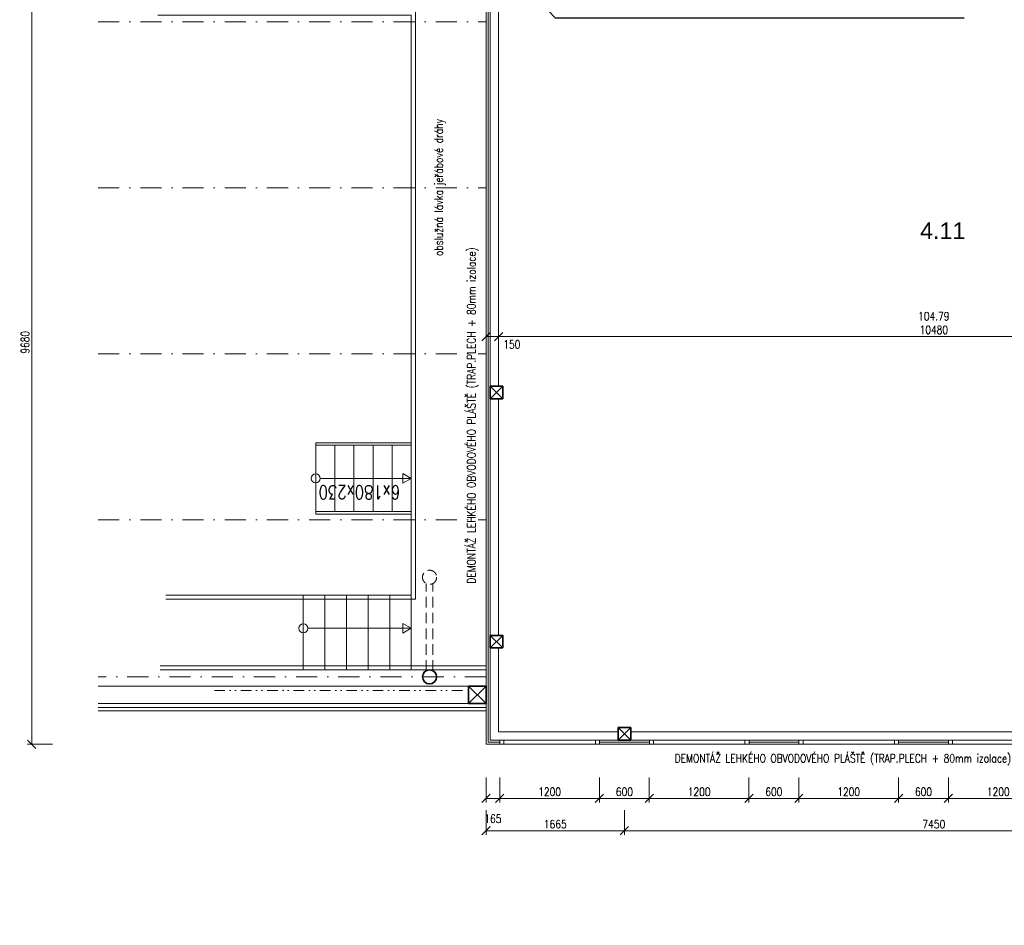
# Model space of a CAD drawing. Header units: millimetres. Extents: x -485339 to 350584, y -1189936 to 0.
# Tile 226 of 256: x -76119 to -64267, y -734139 to -723233. Entities that reach past the tile are written whole.
import ezdxf
from ezdxf import colors
from ezdxf.entities.mleader import LeaderData, LeaderLine
from ezdxf.enums import TextEntityAlignment as Align
from ezdxf.math import Vec2, Vec3

# ---------------------------------------------------------------- set-up
doc = ezdxf.new("R2010")
doc.units = ezdxf.units.MM
doc.header["$LTSCALE"] = 10
for name, pattern in [('DASHDOT', [25.4, 12.7, -6.35, 0, -6.35]), ('DĚLICÍ2', [15.875, 6.35, -3.175, 0, -3.175, 0, -3.175]), ('ČÁRKOVANÁ2', [9.525, 6.35, -3.175])]:
    doc.linetypes.add(name, pattern=pattern)
doc.layers.get('Defpoints').update_dxf_attribs({"color": 201})
for name, color, linetype, lineweight, true_color in [('BOUR_OBV.PLÁŠT', 7, 'Continuous', 18, 0xdba400), ('BOUR_OKNA', 7, 'Continuous', 18, 0xdba400), ('BOURÁNÍ_POPIS', 7, 'Continuous', 18, 0xdba400)]:
    doc.layers.add(name, color=color, linetype=linetype, lineweight=lineweight, true_color=true_color)
for name, color, linetype, lineweight in [('St_kóty', 132, 'Continuous', 18), ('St_lehký obvodový plášť', 152, 'Continuous', 18), ('St_plocha_místnosti', 250, 'Continuous', 18), ('St_popis', 250, 'Continuous', 18), ('St_sloupy_konstrukce haly', 5, 'Continuous', 35), ('St_sloupy_opláštění_půdorys', 25, 'Continuous', 35), ('St_čáry_nad', 250, 'DĚLICÍ2', 18), ('St_čáry_osy', 250, 'DASHDOT', 18), ('St_čáry_plné', 250, 'Continuous', 18), ('St_čáry_pod', 250, 'ČÁRKOVANÁ2', 18)]:
    doc.layers.add(name, color=color, linetype=linetype, lineweight=lineweight)
doc.layers.add('St_plocha_místn', color=140, linetype='Continuous', lineweight=18, plot=False)
doc.styles.add('Andy', font='arial.ttf')
doc.styles.get("Standard").update_dxf_attribs({"font": 'simplex.shx', "width": 0.8})
doc.linetypes.add('ZIGZAG', pattern='A,0.00254,-5.08,[131,ltypeshp.shx,S=5.08,R=0,X=-5.08,Y=0],-10.16,[131,ltypeshp.shx,S=5.08,R=180,X=5.08,Y=0],-5.08', length=20.32254)
doc.dimstyles.new('stavebníM100', dxfattribs={"dimtxt": 165, "dimasz": 170, "dimexe": 150, "dimexo": 100, "dimgap": 30, "dimtad": 1, "dimdec": 0, "dimtxsty": 'Standard', "dimblk": 'OBLIQUE', "dimcen": -2.5, "dimdle": 150, "dimclrd": 256, "dimclre": 256, "dimclrt": 256, "dimadec": 4, "dimazin": 0, "dimtfac": 1, "dimtdec": 0, "dimtmove": 2, "dimatfit": 3, "dimldrblk": 'OBLIQUE', "dimfxl": 400, "dimfxlon": 1, "dimlwd": -1, "dimlwe": -1, "dimarcsym": 0})
doc.dimstyles.new('stavebníM50 vnitřní', dxfattribs={"dimtxt": 100, "dimasz": 100, "dimexe": 50, "dimexo": 100, "dimgap": 30, "dimtad": 1, "dimdec": 0, "dimtxsty": 'Standard', "dimblk": 'OBLIQUE', "dimcen": 2.5, "dimclrd": 256, "dimclre": 256, "dimclrt": 256, "dimadec": 0, "dimazin": 0, "dimtfac": 1, "dimtdec": 0, "dimtmove": 2, "dimatfit": 2, "dimldrblk": 'OBLIQUE', "dimfxl": 250, "dimfxlon": 1, "dimlwd": -1, "dimlwe": -1, "dimarcsym": 0})

# ---------------------------------------------------------------- blocks, each defined once
blk = doc.blocks.new('G$C2A6251B2')
at = {"layer": 'St_lehký obvodový plášť', "color": 0, "ltscale": 2}
for points in [[(0, -50), (1200, -50), (1200, 0), (0, 0)], [(0, -50), (50, -50), (50, 0), (0, 0)], [(1200, -50), (1150, -50), (1150, 0), (1200, 0)]]:
    blk.add_lwpolyline(points, close=True, dxfattribs=at)
blk = doc.blocks.new('G$CBB62DE26')
at = {"layer": 'St_sloupy_opláštění_půdorys', "color": 0, "ltscale": 2}
blk.add_lwpolyline([(-75, -150), (75, -150), (75, 0), (-75, 0)], close=True, dxfattribs=at)
for points in [[(-75, 0), (75, -150)], [(75, 0), (-75, -150)]]:
    blk.add_lwpolyline(points, dxfattribs=at)
blk = doc.blocks.new('G$C0F2906C7')
at = {"layer": 'St_sloupy_opláštění_půdorys', "ltscale": 2}
blk.add_lwpolyline([(-105, -105), (105, -105), (105, 105), (-105, 105)], close=True, dxfattribs=at)
for points in [[(-105, 105), (105, -105)], [(105, 105), (-105, -105)]]:
    blk.add_lwpolyline(points, dxfattribs=at)
blk = doc.blocks.new('_OBLIQUE')
at = {"color": 0, "linetype": 'ByBlock'}
blk.add_line((-0.5, -0.5), (0.5, 0.5), dxfattribs=at)
blk = doc.blocks.new('*D5281')
at = {"layer": 'Defpoints', "color": 0}
for p in [(-64940, -731933), (-63740, -731958), (-64940, -732611)]:
    blk.add_point(p, dxfattribs=at)
at = {"layer": 'St_kóty'}
for p, q in [((-64940, -732361), (-64940, -732661)), ((-63740, -732361), (-63740, -732661)), ((-63740, -732611), (-64940, -732611))]:
    blk.add_line(p, q, dxfattribs=at)
at = {"layer": 'St_kóty', "linetype": 'ByBlock', "xscale": 100, "yscale": 100, "zscale": 100, "rotation": 180}
blk.add_blockref('_OBLIQUE', (-64940, -732611), dxfattribs=at)
at = {"layer": 'St_kóty', "linetype": 'ByBlock', "xscale": 100, "yscale": 100, "zscale": 100}
blk.add_blockref('_OBLIQUE', (-63740, -732611), dxfattribs=at)
at = {"layer": 'St_kóty', "insert": (-64340, -732531), "char_height": 100, "attachment_point": 5}
blk.add_mtext('1200', dxfattribs=at)
blk = doc.blocks.new('*D5282')
at = {"layer": 'Defpoints', "color": 0}
for p in [(-65540, -731933), (-64940, -731933), (-65540, -732611)]:
    blk.add_point(p, dxfattribs=at)
at = {"layer": 'St_kóty'}
for p, q in [((-65540, -732361), (-65540, -732661)), ((-64940, -732361), (-64940, -732661)), ((-64940, -732611), (-65540, -732611))]:
    blk.add_line(p, q, dxfattribs=at)
at = {"layer": 'St_kóty', "linetype": 'ByBlock', "xscale": 100, "yscale": 100, "zscale": 100, "rotation": 180}
blk.add_blockref('_OBLIQUE', (-65540, -732611), dxfattribs=at)
at = {"layer": 'St_kóty', "linetype": 'ByBlock', "xscale": 100, "yscale": 100, "zscale": 100}
blk.add_blockref('_OBLIQUE', (-64940, -732611), dxfattribs=at)
at = {"layer": 'St_kóty', "insert": (-65240, -732531), "char_height": 100, "attachment_point": 5}
blk.add_mtext('600', dxfattribs=at)
blk = doc.blocks.new('*D5283')
at = {"layer": 'Defpoints', "color": 0}
for p in [(-66740, -731933), (-65540, -731933), (-66740, -732611)]:
    blk.add_point(p, dxfattribs=at)
at = {"layer": 'St_kóty'}
for p, q in [((-66740, -732361), (-66740, -732661)), ((-65540, -732361), (-65540, -732661)), ((-65540, -732611), (-66740, -732611))]:
    blk.add_line(p, q, dxfattribs=at)
at = {"layer": 'St_kóty', "linetype": 'ByBlock', "xscale": 100, "yscale": 100, "zscale": 100, "rotation": 180}
blk.add_blockref('_OBLIQUE', (-66740, -732611), dxfattribs=at)
at = {"layer": 'St_kóty', "linetype": 'ByBlock', "xscale": 100, "yscale": 100, "zscale": 100}
blk.add_blockref('_OBLIQUE', (-65540, -732611), dxfattribs=at)
at = {"layer": 'St_kóty', "insert": (-66140, -732531), "char_height": 100, "attachment_point": 5}
blk.add_mtext('1200', dxfattribs=at)
blk = doc.blocks.new('*D5284')
at = {"layer": 'Defpoints', "color": 0}
for p in [(-67340, -731933), (-66740, -731933), (-67340, -732611)]:
    blk.add_point(p, dxfattribs=at)
at = {"layer": 'St_kóty'}
for p, q in [((-67340, -732361), (-67340, -732661)), ((-66740, -732361), (-66740, -732661)), ((-66740, -732611), (-67340, -732611))]:
    blk.add_line(p, q, dxfattribs=at)
at = {"layer": 'St_kóty', "linetype": 'ByBlock', "xscale": 100, "yscale": 100, "zscale": 100, "rotation": 180}
blk.add_blockref('_OBLIQUE', (-67340, -732611), dxfattribs=at)
at = {"layer": 'St_kóty', "linetype": 'ByBlock', "xscale": 100, "yscale": 100, "zscale": 100}
blk.add_blockref('_OBLIQUE', (-66740, -732611), dxfattribs=at)
at = {"layer": 'St_kóty', "insert": (-67040, -732531), "char_height": 100, "attachment_point": 5}
blk.add_mtext('600', dxfattribs=at)
blk = doc.blocks.new('*D5285')
at = {"layer": 'Defpoints', "color": 0}
for p in [(-68540, -731933), (-67340, -731933), (-68540, -732611)]:
    blk.add_point(p, dxfattribs=at)
at = {"layer": 'St_kóty'}
for p, q in [((-68540, -732361), (-68540, -732661)), ((-67340, -732361), (-67340, -732661)), ((-67340, -732611), (-68540, -732611))]:
    blk.add_line(p, q, dxfattribs=at)
at = {"layer": 'St_kóty', "linetype": 'ByBlock', "xscale": 100, "yscale": 100, "zscale": 100, "rotation": 180}
blk.add_blockref('_OBLIQUE', (-68540, -732611), dxfattribs=at)
at = {"layer": 'St_kóty', "linetype": 'ByBlock', "xscale": 100, "yscale": 100, "zscale": 100}
blk.add_blockref('_OBLIQUE', (-67340, -732611), dxfattribs=at)
at = {"layer": 'St_kóty', "insert": (-67940, -732531), "char_height": 100, "attachment_point": 5}
blk.add_mtext('1200', dxfattribs=at)
blk = doc.blocks.new('*D5286')
at = {"layer": 'Defpoints', "color": 0}
for p in [(-69140, -731933), (-68540, -731933), (-69140, -732611)]:
    blk.add_point(p, dxfattribs=at)
at = {"layer": 'St_kóty'}
for p, q in [((-69140, -732361), (-69140, -732661)), ((-68540, -732361), (-68540, -732661)), ((-68540, -732611), (-69140, -732611))]:
    blk.add_line(p, q, dxfattribs=at)
at = {"layer": 'St_kóty', "linetype": 'ByBlock', "xscale": 100, "yscale": 100, "zscale": 100, "rotation": 180}
blk.add_blockref('_OBLIQUE', (-69140, -732611), dxfattribs=at)
at = {"layer": 'St_kóty', "linetype": 'ByBlock', "xscale": 100, "yscale": 100, "zscale": 100}
blk.add_blockref('_OBLIQUE', (-68540, -732611), dxfattribs=at)
at = {"layer": 'St_kóty', "insert": (-68840, -732531), "char_height": 100, "attachment_point": 5}
blk.add_mtext('600', dxfattribs=at)
blk = doc.blocks.new('*D5287')
at = {"layer": 'Defpoints', "color": 0}
for p in [(-70340, -731933), (-69140, -731933), (-70340, -732611)]:
    blk.add_point(p, dxfattribs=at)
at = {"layer": 'St_kóty'}
for p, q in [((-70340, -732361), (-70340, -732661)), ((-69140, -732361), (-69140, -732661)), ((-69140, -732611), (-70340, -732611))]:
    blk.add_line(p, q, dxfattribs=at)
at = {"layer": 'St_kóty', "linetype": 'ByBlock', "xscale": 100, "yscale": 100, "zscale": 100, "rotation": 180}
blk.add_blockref('_OBLIQUE', (-70340, -732611), dxfattribs=at)
at = {"layer": 'St_kóty', "linetype": 'ByBlock', "xscale": 100, "yscale": 100, "zscale": 100}
blk.add_blockref('_OBLIQUE', (-69140, -732611), dxfattribs=at)
at = {"layer": 'St_kóty', "insert": (-69740, -732531), "char_height": 100, "attachment_point": 5}
blk.add_mtext('1200', dxfattribs=at)
blk = doc.blocks.new('*D5288')
at = {"layer": 'Defpoints', "color": 0}
for p in [(-70505, -731958), (-70340, -731933), (-70505, -732611)]:
    blk.add_point(p, dxfattribs=at)
at = {"layer": 'St_kóty'}
for p, q in [((-70505, -732361), (-70505, -732661)), ((-70340, -732361), (-70340, -732661)), ((-70340, -732611), (-70505, -732611))]:
    blk.add_line(p, q, dxfattribs=at)
at = {"layer": 'St_kóty', "linetype": 'ByBlock', "xscale": 100, "yscale": 100, "zscale": 100, "rotation": 180}
blk.add_blockref('_OBLIQUE', (-70505, -732611), dxfattribs=at)
at = {"layer": 'St_kóty', "linetype": 'ByBlock', "xscale": 100, "yscale": 100, "zscale": 100}
blk.add_blockref('_OBLIQUE', (-70340, -732611), dxfattribs=at)
at = {"layer": 'St_kóty', "insert": (-70422, -732856), "char_height": 100, "attachment_point": 5}
blk.add_mtext('165', dxfattribs=at)
blk = doc.blocks.new('*D5289')
at = {"layer": 'Defpoints', "color": 0}
for p in [(-68840, -731833), (-70505, -731958), (-68840, -733001)]:
    blk.add_point(p, dxfattribs=at)
at = {"layer": 'St_kóty'}
for p, q in [((-70505, -732751), (-70505, -733051)), ((-68840, -732751), (-68840, -733051)), ((-70505, -733001), (-68840, -733001))]:
    blk.add_line(p, q, dxfattribs=at)
at = {"layer": 'St_kóty', "linetype": 'ByBlock', "xscale": 100, "yscale": 100, "zscale": 100, "rotation": 180}
blk.add_blockref('_OBLIQUE', (-70505, -733001), dxfattribs=at)
at = {"layer": 'St_kóty', "linetype": 'ByBlock', "xscale": 100, "yscale": 100, "zscale": 100}
blk.add_blockref('_OBLIQUE', (-68840, -733001), dxfattribs=at)
at = {"layer": 'St_kóty', "insert": (-69672, -732921), "char_height": 100, "attachment_point": 5}
blk.add_mtext('1665', dxfattribs=at)
blk = doc.blocks.new('*D5290')
at = {"layer": 'Defpoints', "color": 0}
for p in [(-68840, -731833), (-61390, -731833), (-61390, -733001)]:
    blk.add_point(p, dxfattribs=at)
at = {"layer": 'St_kóty'}
for p, q in [((-68840, -732751), (-68840, -733051)), ((-61390, -732751), (-61390, -733051)), ((-68840, -733001), (-61390, -733001))]:
    blk.add_line(p, q, dxfattribs=at)
at = {"layer": 'St_kóty', "linetype": 'ByBlock', "xscale": 100, "yscale": 100, "zscale": 100, "rotation": 180}
blk.add_blockref('_OBLIQUE', (-68840, -733001), dxfattribs=at)
at = {"layer": 'St_kóty', "linetype": 'ByBlock', "xscale": 100, "yscale": 100, "zscale": 100}
blk.add_blockref('_OBLIQUE', (-61390, -733001), dxfattribs=at)
at = {"layer": 'St_kóty', "insert": (-65115, -732921), "char_height": 100, "attachment_point": 5}
blk.add_mtext('7450', dxfattribs=at)
blk = doc.blocks.new('*D5361')
at = {"layer": 'Defpoints', "color": 0}
for p in [(-70355, -727049), (-70505, -727118), (-70355, -727118)]:
    blk.add_point(p, dxfattribs=at)
at = {"layer": 'St_kóty'}
for p, q in [((-70505, -727049), (-70505, -726999)), ((-70505, -727049), (-70355, -727049)), ((-70355, -727049), (-70355, -726999))]:
    blk.add_line(p, q, dxfattribs=at)
at = {"layer": 'St_kóty', "linetype": 'ByBlock', "xscale": 100, "yscale": 100, "zscale": 100, "rotation": 180}
blk.add_blockref('_OBLIQUE', (-70505, -727049), dxfattribs=at)
at = {"layer": 'St_kóty', "linetype": 'ByBlock', "xscale": 100, "yscale": 100, "zscale": 100}
blk.add_blockref('_OBLIQUE', (-70355, -727049), dxfattribs=at)
at = {"layer": 'St_kóty', "insert": (-70194, -727144), "char_height": 100, "attachment_point": 5}
blk.add_mtext('150', dxfattribs=at)
blk = doc.blocks.new('*D5362')
at = {"layer": 'Defpoints', "color": 0}
for p in [(-59875, 0), (-59875, -727049), (-70355, -727118)]:
    blk.add_point(p, dxfattribs=at)
at = {"layer": 'St_kóty'}
for p, q in [((-59875, -726799), (-59875, -727099)), ((-70355, -727049), (-70355, -726999)), ((-70355, -727049), (-59875, -727049))]:
    blk.add_line(p, q, dxfattribs=at)
at = {"layer": 'St_kóty', "linetype": 'ByBlock', "xscale": 100, "yscale": 100, "zscale": 100, "rotation": 180}
blk.add_blockref('_OBLIQUE', (-70355, -727049), dxfattribs=at)
at = {"layer": 'St_kóty', "linetype": 'ByBlock', "xscale": 100, "yscale": 100, "zscale": 100}
blk.add_blockref('_OBLIQUE', (-59875, -727049), dxfattribs=at)
at = {"layer": 'St_kóty', "insert": (-65115, -726969), "char_height": 100, "attachment_point": 5}
blk.add_mtext('10480', dxfattribs=at)
blk = doc.blocks.new('*D5380')
at = {"layer": 'Defpoints', "color": 0}
for p in [(-75973, -722278), (-70505, -722278), (-70505, -731958)]:
    blk.add_point(p, dxfattribs=at)
at = {"layer": 'St_kóty'}
for p, q in [((-75723, -722278), (-76023, -722278)), ((-75973, -731958), (-75973, -722278)), ((-75723, -731958), (-76023, -731958))]:
    blk.add_line(p, q, dxfattribs=at)
at = {"layer": 'St_kóty', "linetype": 'ByBlock', "xscale": 100, "yscale": 100, "zscale": 100}
for p, rotation in [((-75973, -722278), 90), ((-75973, -731958), 270)]:
    blk.add_blockref('_OBLIQUE', p, dxfattribs=dict(at, rotation=rotation))
at = {"layer": 'St_kóty', "insert": (-76053, -727118), "char_height": 100, "attachment_point": 5, "rotation": 90}
blk.add_mtext('9680', dxfattribs=at)
blk = doc.blocks.new('*D7830')
at = {"layer": 'Defpoints', "color": 0}
for p in [(-70505, 0), (-71855, -1049224), (-70505, -1049224)]:
    blk.add_point(p, dxfattribs=at)
at = {"layer": 'St_kóty'}
for p, q in [((-70505, -1048824), (-70505, -1049374)), ((-71855, -1049124), (-71855, -1049074)), ((-72005, -1049224), (-70355, -1049224))]:
    blk.add_line(p, q, dxfattribs=at)
at = {"layer": 'St_kóty', "linetype": 'ByBlock', "xscale": 170, "yscale": 170, "zscale": 170, "rotation": 180}
blk.add_blockref('_OBLIQUE', (-71855, -1049224), dxfattribs=at)
at = {"layer": 'St_kóty', "linetype": 'ByBlock', "xscale": 170, "yscale": 170, "zscale": 170}
blk.add_blockref('_OBLIQUE', (-70505, -1049224), dxfattribs=at)
at = {"layer": 'St_kóty', "insert": (-71180, -1049112), "char_height": 165, "attachment_point": 5}
blk.add_mtext('1350', dxfattribs=at)

msp = doc.modelspace()

# ---------------------------------------------------------------- linework, layer by layer
at = {"layer": 'BOUR_OBV.PLÁŠT', "ltscale": 2}
for points in [[(-70454.9, -731907.8), (-70454.9, -722277.8), (-70504.9, -722277.8), (-70504.9, -731957.8)], [(-75174.3, -731467.8), (-70504.9, -731467.8)], [(-75174.3, -731517.8), (-70504.9, -731517.8)], [(-70454.9, -731907.8), (-70339.1, -731907.8), (-70339.1, -731957.8), (-70504.9, -731957.8)]]:
    msp.add_lwpolyline(points, dxfattribs=at)
at = {"layer": 'BOUR_OBV.PLÁŠT', "linetype": 'ZIGZAG', "ltscale": 0.2}
for points in [[(-70479.9, -731932.8), (-70479.9, -722277.8)], [(-70479.9, -731932.8), (-70339.1, -731932.8)], [(-69139.1, -731932.8), (-68539.1, -731932.8)], [(-67339.1, -731932.8), (-66739.1, -731932.8)], [(-64939.1, -731932.8), (-65539.1, -731932.8)]]:
    msp.add_lwpolyline(points, dxfattribs=at)
at = {"layer": 'BOUR_OBV.PLÁŠT', "ltscale": 2}
for points in [[(-69139.1, -731907.8), (-68539.1, -731907.8), (-68539.1, -731957.8), (-69139.1, -731957.8)], [(-67339.1, -731907.8), (-66739.1, -731907.8), (-66739.1, -731957.8), (-67339.1, -731957.8)], [(-64939.1, -731907.8), (-65539.1, -731907.8), (-65539.1, -731957.8), (-64939.1, -731957.8)]]:
    msp.add_lwpolyline(points, close=True, dxfattribs=at)
at = {"layer": 'St_plocha_místn'}
msp.add_lwpolyline([(-70354.9, -721777.8), (-70354.9, -727647.8), (-70304.9, -727647.8), (-70304.9, -727797.8), (-70354.9, -727797.8), (-70354.9, -730647.8), (-70304.9, -730647.8), (-70304.9, -730797.8), (-70354.9, -730797.8), (-70354.9, -731807.8), (-68914.1, -731807.8), (-68914.1, -731757.8), (-68764.1, -731757.8), (-68764.1, -731807.8), (-61463.3, -731807.8)], dxfattribs=at)
at = {"layer": 'St_sloupy_konstrukce haly', "ltscale": 2}
msp.add_circle((-71184.9, -731147.8), 85, dxfattribs=at)
at = {"layer": 'St_čáry_nad', "ltscale": 2}
msp.add_lwpolyline([(-73774.9, -731312.8), (-70714.9, -731312.8)], dxfattribs=at)
at = {"layer": 'St_čáry_osy', "ltscale": 2}
for points in [[(-75174.3, -723257.8), (-70504.9, -723257.8)], [(-75174.3, -725257.8), (-70504.9, -725257.8)], [(-75174.3, -727257.8), (-70504.9, -727257.8)], [(-75174.3, -729257.8), (-70504.9, -729257.8)], [(-70504.9, -731147.8), (-75174.3, -731147.8)]]:
    msp.add_lwpolyline(points, dxfattribs=at)
at = {"layer": 'St_čáry_plné', "ltscale": 2}
for p, q in [((-72554.9, -728327.8), (-71404.9, -728327.8)), ((-71504.9, -728357.8), (-71404.9, -728357.8)), ((-71404.9, -728357.8), (-71404.9, -729157.8)), ((-72554.9, -729187.8), (-71404.9, -729187.8)), ((-71504.9, -729157.8), (-71404.9, -729157.8))]:
    msp.add_line(p, q, dxfattribs=at)
for points in [[(-70354.9, -722277.8), (-70354.9, -727647.8)], [(-74454.9, -723177.8), (-71404.9, -723177.8), (-71404.9, -730162.8), (-74360.1, -730162.8)], [(-74404.9, -723127.8), (-71354.9, -723127.8), (-71354.9, -730212.8), (-74360.1, -730212.8)], [(-70354.9, -727797.8), (-70354.9, -730647.8)], [(-72554.9, -728327.8), (-72554.9, -729187.8)], [(-72324.9, -728357.8), (-72554.9, -728357.8), (-72554.9, -729157.8), (-72324.9, -729157.8)], [(-72094.9, -728357.8), (-72324.9, -728357.8), (-72324.9, -729157.8), (-72094.9, -729157.8)], [(-71864.9, -728357.8), (-72094.9, -728357.8), (-72094.9, -729157.8), (-71864.9, -729157.8)], [(-71634.9, -728357.8), (-71864.9, -728357.8), (-71864.9, -729157.8), (-71634.9, -729157.8)], [(-71404.9, -728357.8), (-71634.9, -728357.8), (-71634.9, -729157.8), (-71404.9, -729157.8)], [(-72500.3, -728757.8), (-71404.9, -728757.8)], [(-72704.9, -731062.8), (-72704.9, -730162.8)], [(-72444.9, -731062.8), (-72444.9, -730162.8)], [(-72184.9, -731062.8), (-72184.9, -730162.8)], [(-71924.9, -731062.8), (-71924.9, -730162.8)], [(-71664.9, -731062.8), (-71664.9, -730162.8)], [(-71404.9, -731062.8), (-71404.9, -730162.8)], [(-72650.3, -730562.8), (-71404.9, -730562.8)], [(-70354.9, -730797.8), (-70354.9, -731807.8)], [(-70504.9, -731012.8), (-74428.1, -731012.8)], [(-70504.9, -731062.8), (-74428.1, -731062.8)], [(-75174.3, -731257.8), (-70504.9, -731257.8)], [(-75174.3, -731557.8), (-70504.9, -731557.8)], [(-68914.1, -731807.8), (-70354.9, -731807.8)], [(-61463.3, -731807.8), (-68764.1, -731807.8)]]:
    msp.add_lwpolyline(points, dxfattribs=at)
for points in [[(-71404.9, -728757.8), (-71506.3, -728699.2), (-71506.3, -728816.3)], [(-71404.9, -730562.8), (-71506.3, -730504.2), (-71506.3, -730621.3)]]:
    msp.add_lwpolyline(points, close=True, dxfattribs=at)
for centre in [(-72554.9, -728757.8), (-72704.9, -730562.8)]:
    msp.add_circle(centre, 54.6, dxfattribs=at)
at = {"layer": 'St_čáry_pod', "color": 250, "lineweight": 18, "ltscale": 2}
for points in [[(-71224.9, -731072.8), (-71224.9, -730022.8)], [(-71144.9, -731072.8), (-71144.9, -730022.8)]]:
    msp.add_lwpolyline(points, dxfattribs=at)
at = {"layer": 'St_čáry_pod', "ltscale": 2}
msp.add_circle((-71184.9, -729947.8), 85, dxfattribs=at)

# ---------------------------------------------------------------- block references
at = {"layer": 'BOUR_OKNA', "ltscale": 2, "rotation": 180}
for p in [(-69139.1, -731957.8), (-67339.1, -731957.8), (-65539.1, -731957.8), (-63739.1, -731957.8)]:
    msp.add_blockref('G$C2A6251B2', p, dxfattribs=at)
at = {"layer": 'St_sloupy_opláštění_půdorys', "ltscale": 2, "rotation": 90}
for name, p in [('G$CBB62DE26', (-70454.9, -727722.8)), ('G$CBB62DE26', (-70454.9, -730722.8)), ('G$C0F2906C7', (-70609.9, -731362.8)), ('G$CBB62DE26', (-68914.1, -731832.8))]:
    msp.add_blockref(name, p, dxfattribs=at)

# ---------------------------------------------------------------- texts
at = {"layer": 'BOURÁNÍ_POPIS', "width": 0.8}
msp.add_text('DEMONTÁŽ LEHKÉHO OBVODOVÉHO PLÁŠTĚ (TRAP.PLECH + 80mm izolace)', height=100, rotation=90, dxfattribs=at).set_placement((-70631.1, -730025))
msp.add_text('DEMONTÁŽ LEHKÉHO OBVODOVÉHO PLÁŠTĚ (TRAP.PLECH + 80mm izolace)', height=100, dxfattribs=at).set_placement((-68234, -732178.4))
at = {"layer": 'St_plocha_místn', "width": 0.8}
msp.add_text('104.79', height=100, dxfattribs=at).set_placement((-65115.4, -726804.4), align=Align.MIDDLE_CENTER)
at = {"layer": 'St_plocha_místnosti', "ltscale": 2, "style": 'Andy'}
msp.add_text('4.11', height=200, dxfattribs=at).set_placement((-65280, -725875.3))
at = {"layer": 'St_popis', "ltscale": 2, "width": 0.8}
for s, height, rotation, p in [('obslužná lávka jeřábové dráhy', 100, 90, (-71025.4, -726080)), ('6x180x230', 165, 180, (-71537.3, -728843.1))]:
    msp.add_text(s, height=height, rotation=rotation, dxfattribs=at).set_placement(p)

# ---------------------------------------------------------------- dimensions: what is measured, and where the dimension line sits
at = {"layer": 'St_kóty'}
dim = msp.add_linear_dim(base=(-70504.9, -1049224.1), p1=(-71854.9, -1049224.1), p2=(-70504.9, 0), dimstyle='stavebníM100', override={"dimtxsty": 'Standard', "dimldrblk": 'OBLIQUE'}, dxfattribs=at)
dim.commit()
dim.dimension.update_dxf_attribs({"geometry": '*D7830', "text_midpoint": (-71179.9, -1049111.6)})
for base, p1, p2, picture, middle in [((-59875.3, -727049.1), (-70354.9, -727117.8), (-59875.3, 0), '*D5362', (-65115.1, -726969.1)), ((-68840.1, -733000.6), (-70504.9, -731957.8), (-68840.1, -731832.8), '*D5289', (-69672.5, -732920.6)), ((-61390.3, -733000.6), (-68840.1, -731832.8), (-61390.3, -731832.8), '*D5290', (-65115.2, -732920.6)), ((-70504.9, -732611.2), (-70340.1, -731932.8), (-70504.9, -731957.8), '*D5288', (-70422.5, -732856.2)), ((-70340.1, -732611.2), (-69140.1, -731932.8), (-70340.1, -731932.8), '*D5287', (-69740.1, -732531.2)), ((-69140.1, -732611.2), (-68540.1, -731932.8), (-69140.1, -731932.8), '*D5286', (-68840.1, -732531.2)), ((-68540.1, -732611.2), (-67340.1, -731932.8), (-68540.1, -731932.8), '*D5285', (-67940.1, -732531.2)), ((-67340.1, -732611.2), (-66740.1, -731932.8), (-67340.1, -731932.8), '*D5284', (-67040.1, -732531.2)), ((-66740.1, -732611.2), (-65540.1, -731932.8), (-66740.1, -731932.8), '*D5283', (-66140.1, -732531.2)), ((-65540.1, -732611.2), (-64940.1, -731932.8), (-65540.1, -731932.8), '*D5282', (-65240.1, -732531.2)), ((-64940.1, -732611.2), (-63740.1, -731957.8), (-64940.1, -731932.8), '*D5281', (-64340.1, -732531.2))]:
    dim = msp.add_linear_dim(base=base, p1=p1, p2=p2, dimstyle='stavebníM50 vnitřní', dxfattribs=at)
    dim.commit()
    dim.dimension.update_dxf_attribs({"geometry": picture, "text_midpoint": middle})
dim = msp.add_linear_dim(base=(-75973, -722277.8), p1=(-70504.9, -731957.8), p2=(-70504.9, -722277.8), angle=90, dimstyle='stavebníM50 vnitřní', dxfattribs=at)
dim.commit()
dim.dimension.update_dxf_attribs({"geometry": '*D5380', "text_midpoint": (-76053, -727117.8)})
dim = msp.add_linear_dim(base=(-70354.9, -727049.1), p1=(-70504.9, -727117.8), p2=(-70354.9, -727117.8), dimstyle='stavebníM50 vnitřní', dxfattribs=at)
dim.commit()
dim.dimension.update_dxf_attribs({"geometry": '*D5361', "text_midpoint": (-70193.6, -727144), "dimtype": 160})

# ---------------------------------------------------------------- leaders
at = {"layer": 'BOURÁNÍ_POPIS'}
ml = msp.add_multileader_mtext('Standard', dxfattribs=at)
ml.set_content('KOMPLETNÍ DEMONTÁŽ SVĚTLÍKŮ VČETNĚ VÝPLNĚ')
ml.set_leader_properties()
ml.build(insert=Vec2(0, 0))
ml.multileader.update_dxf_attribs({"text_left_attachment_type": 6, "text_right_attachment_type": 6, "arrow_head_size": 180})
ctx = ml.context
ctx.base_point, ctx.char_height, ctx.arrow_head_size, ctx.plane_origin = Vec3(-69663.4, -723211), 180, 180, Vec3(-68873.1, -722246.6)
ctx.left_attachment, ctx.right_attachment = 6, 6
notes = []
notes.append((ctx, [(0, (1, 1, 0), (-69671.4, -723211), (1, 0), 8, [(0, [(-71675, -721107.8)], 0, [])])]))
ctx.mtext.insert, ctx.mtext.flow_direction = Vec3(-69661.4, -722933.2), 5
for ctx, leaders in notes:
    for number, flags, end, landing, length, lines in leaders:
        leader = LeaderData()
        leader.index, (leader.has_last_leader_line, leader.has_dogleg_vector, leader.attachment_direction) = number, flags
        leader.last_leader_point, leader.dogleg_vector, leader.dogleg_length = Vec3(end), Vec3(landing), length
        for number, points, colour, breaks in lines:
            line = LeaderLine()
            line.index, line.vertices, line.color, line.breaks = number, Vec3.list(points), colors.encode_raw_color(colour), breaks
            leader.lines.append(line)
        ctx.leaders.append(leader)

doc.saveas('drawing.dxf')
